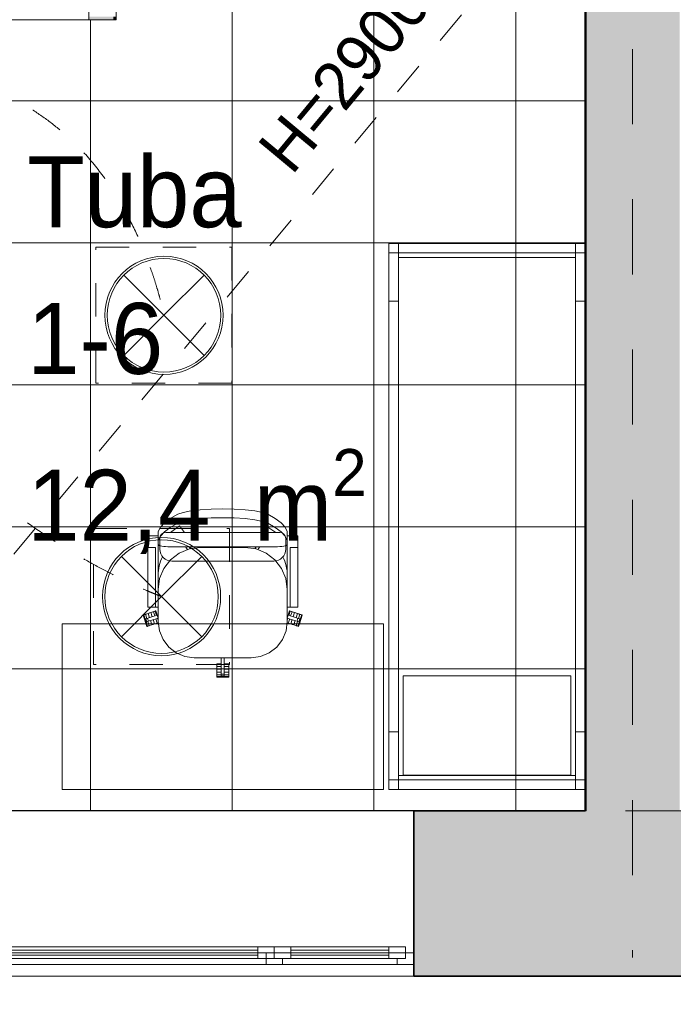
# Model space of a CAD drawing. Header units: millimetres. Extents: x -2932 to 42461, y -10716 to 17298.
# Tile 97 of 168: x 28038 to 30803, y -818 to 3344. Entities that reach past the tile are written whole.
import ezdxf

# ---------------------------------------------------------------- set-up
doc = ezdxf.new("R2010")
doc.units = ezdxf.units.MM
doc.header["$MEASUREMENT"] = 0
for name, pattern in [('Aligning Line', [635, 317.5, -317.5]), ('Dash', [635, 317.5, -317.5]), ('Dashed', [423.333333, 211.666667, -211.666667]), ('Small Dashed', [282.222222, 141.111111, -141.111111]), ('Wipeout_Contour', [1000, 0, -1000])]:
    doc.linetypes.add(name, pattern=pattern)
for name, color, linetype, lineweight in [('0_Pen_No__1', 7, 'Continuous', 13), ('_Tuletõkketsoon_Pen_No__20', 1, 'Continuous', 0), ('A-FLOR.IFC Model_Pen_No__2', 8, 'Continuous', 15), ('ARCHICAD Windows_Pen_No__2', 8, 'Continuous', 15), ('ARCHICAD Zone Stamps_Pen_No__1', 7, 'Continuous', 13), ('Cut Pattern-1_Pen_No__2', 8, 'Continuous', 15), ('Grids-2_Pen_No__1', 7, 'Continuous', 13), ('I-FURN.IFC Model_Pen_No__2', 8, 'Continuous', 15), ('I-WALL.IFC Model_Pen_No__1', 7, 'Continuous', 13), ('I-WALL.IFC Model_Pen_No__19', 255, 'Continuous', 0), ('I-WALL.IFC Model_Pen_No__2', 8, 'Continuous', 15), ('I-WALL.IFC Model_Pen_No__27', 7, 'Continuous', 35), ('SA_LAGI_Pen_No__1', 7, 'Continuous', 13), ('SA_VALGUSTI_Pen_No__20', 1, 'Continuous', 0), ('Walls-1_Pen_No__1', 7, 'Continuous', 13), ('Walls_Pen_No__1', 7, 'Continuous', 13), ('Windows-1_Pen_No__1', 7, 'Continuous', 13), ('Windows_Pen_No__1', 7, 'Continuous', 13)]:
    doc.layers.add(name, color=color, linetype=linetype, lineweight=lineweight)
doc.layers.add('Furniture-1_Pen_No__62', color=7, linetype='Continuous', lineweight=20, true_color=0xaaaaaa)
doc.layers.add('SA_LAGI_Pen_No__102', color=7, linetype='Continuous', lineweight=13, true_color=0xcccccc)
doc.layers.add('I-WALL.IFC Model', color=7, linetype='Continuous')
doc.styles.add('GENERATED_STYLE_1', font='txt', dxfattribs={"width": 0.95})
doc.styles.add('GENERATED_STYLE_2', font='txt', dxfattribs={"width": 0.84})
doc.dimstyles.new('GENERATED_STYLE__2', dxfattribs={"dimtxt": 200, "dimasz": 152, "dimexe": 0.18, "dimexo": 0.0625, "dimgap": 0.09, "dimtad": 1, "dimtih": 1, "dimtoh": 1, "dimdec": 0, "dimzin": 0, "dimdsep": 46, "dimtxsty": 'GENERATED_STYLE_2', "dimblk": 'ARROWHEAD_2', "dimblk1": 'ARROWHEAD_2', "dimblk2": 'ARROWHEAD_2', "dimcen": 0.09, "dimse1": 1, "dimse2": 1, "dimclrd": 7, "dimclre": 7, "dimclrt": 7, "dimadec": 0, "dimazin": 0, "dimtfac": 1, "dimtdec": 4, "dimtmove": 0, "dimatfit": 3, "dimfxl": 0, "dimtolj": 1, "dimtzin": 0, "dimarcsym": 0})

# ---------------------------------------------------------------- blocks, each defined once
blk = doc.blocks.new('*D24')
at = {"layer": '0_Pen_No__1', "color": 7, "linetype": 'Continuous', "lineweight": 13}
for p, q in [((27136.5, -1564.6), (27136.5, -1264.6)), ((30430, -1564.6), (30430, -1264.6)), ((27194.2, -1314.6), (27078.8, -1514.6)), ((30487.7, -1314.6), (30372.3, -1514.6)), ((27136.5, -1414.6), (30430, -1414.6))]:
    blk.add_line(p, q, dxfattribs=at)
at = {"color": 254, "linetype": 'Wipeout_Contour', "lineweight": 0, "ltscale": 115247.050052}
blk.add_wipeout([(28461.7, -1406.5), (29104.8, -1406.5), (29104.8, -1142.7), (28461.7, -1142.7)], dxfattribs=at)
at = {"color": 254, "linetype": 'Wipeout_Contour', "lineweight": 0, "ltscale": 120824.960425}
blk.add_wipeout([(29954, -1406.5), (30404.1, -1406.5), (30404.1, -1142.7), (29954, -1142.7)], dxfattribs=at)
at = {"layer": '0_Pen_No__1', "color": 7, "lineweight": 13, "char_height": 200, "attachment_point": 7, "style": 'GENERATED_STYLE_2'}
for s, insert in [('\\A1;{\\pql;\\fArial|b0|i0|c0|p34;3\xa0294}', (28493.5, -1374.6)), ('\\A1;{\\pql;\\fArial|b0|i0|c0|p34;400}', (29985.9, -1374.6))]:
    blk.add_mtext(s, dxfattribs=dict(at, insert=insert))
blk = doc.blocks.new('ARROWHEAD_2')
at = {"color": 0, "linetype": 'Continuous', "lineweight": 0}
for p, q in [((-0.378, -0.655), (0.378, 0.655)), ((0, 0), (-1, 0))]:
    blk.add_line(p, q, dxfattribs=at)
blk = doc.blocks.new('*D25')
at = {"layer": '0_Pen_No__1', "color": 7, "linetype": 'Continuous', "lineweight": 13}
for p, q in [((30430, -1564.6), (30430, -1264.6)), ((30830, -1564.6), (30830, -1264.6)), ((30487.7, -1314.6), (30372.3, -1514.6)), ((30887.7, -1314.6), (30772.3, -1514.6)), ((30430, -1414.6), (30830, -1414.6))]:
    blk.add_line(p, q, dxfattribs=at)
blk = doc.blocks.new('*D26')
at = {"layer": '0_Pen_No__1', "color": 7, "linetype": 'Continuous', "lineweight": 13}
for p, q in [((30830, -1564.6), (30830, -1264.6)), ((33615, -1564.6), (33615, -1264.6)), ((30887.7, -1314.6), (30772.3, -1514.6)), ((33672.7, -1314.6), (33557.3, -1514.6)), ((30830, -1414.6), (33615, -1414.6))]:
    blk.add_line(p, q, dxfattribs=at)
at = {"color": 254, "linetype": 'Wipeout_Contour', "lineweight": 0, "ltscale": 128991.884907}
blk.add_wipeout([(31900.9, -1406.5), (32544.1, -1406.5), (32544.1, -1142.7), (31900.9, -1142.7)], dxfattribs=at)
at = {"color": 254, "linetype": 'Wipeout_Contour', "lineweight": 0, "ltscale": 133554.584103}
blk.add_wipeout([(33139, -1406.5), (33589.1, -1406.5), (33589.1, -1142.7), (33139, -1142.7)], dxfattribs=at)
at = {"layer": '0_Pen_No__1', "color": 7, "lineweight": 13, "char_height": 200, "attachment_point": 7, "style": 'GENERATED_STYLE_2'}
for s, insert in [('\\A1;{\\pql;\\fArial|b0|i0|c0|p34;2\xa0785}', (31932.8, -1374.6)), ('\\A1;{\\pql;\\fArial|b0|i0|c0|p34;250}', (33170.9, -1374.6))]:
    blk.add_mtext(s, dxfattribs=dict(at, insert=insert))
blk = doc.blocks.new('*D45')
at = {"layer": '0_Pen_No__1', "color": 7, "linetype": 'Continuous', "lineweight": 13}
for p, q in [((27655, -1879.2), (27655, -1579.2)), ((29705, -1879.2), (29705, -1579.2)), ((27712.7, -1629.2), (27597.3, -1829.2)), ((29762.7, -1629.2), (29647.3, -1829.2)), ((27655, -1729.2), (29705, -1729.2))]:
    blk.add_line(p, q, dxfattribs=at)
at = {"color": 254, "linetype": 'Wipeout_Contour', "lineweight": 0, "ltscale": 114897.20597}
blk.add_wipeout([(28358.4, -1721), (29001.6, -1721), (29001.6, -1457.3), (28358.4, -1457.3)], dxfattribs=at)
at = {"layer": '0_Pen_No__1', "color": 7, "lineweight": 13, "insert": (28390.3, -1689.2), "char_height": 200, "attachment_point": 7, "style": 'GENERATED_STYLE_2'}
blk.add_mtext('\\A1;{\\pql;\\fArial|b0|i0|c0|p34;2\xa0050}', dxfattribs=at)
blk = doc.blocks.new('*D46')
at = {"layer": '0_Pen_No__1', "color": 7, "linetype": 'Continuous', "lineweight": 13}
for p, q in [((29705, -1879.2), (29705, -1579.2)), ((31350, -1879.2), (31350, -1579.2)), ((29762.7, -1629.2), (29647.3, -1829.2)), ((31407.7, -1629.2), (31292.3, -1829.2)), ((29705, -1729.2), (31350, -1729.2))]:
    blk.add_line(p, q, dxfattribs=at)
at = {"color": 254, "linetype": 'Wipeout_Contour', "lineweight": 0, "ltscale": 122276.494545}
blk.add_wipeout([(30205.9, -1721), (30849.1, -1721), (30849.1, -1457.3), (30205.9, -1457.3)], dxfattribs=at)
at = {"layer": '0_Pen_No__1', "color": 7, "lineweight": 13, "insert": (30237.8, -1689.2), "char_height": 200, "attachment_point": 7, "style": 'GENERATED_STYLE_2'}
blk.add_mtext('\\A1;{\\pql;\\fArial|b0|i0|c0|p34;1\xa0645}', dxfattribs=at)

msp = doc.modelspace()

# ---------------------------------------------------------------- hatches: boundary and pattern name
at = {"layer": 'I-WALL.IFC Model', "linetype": 'Continuous', "lineweight": 0, "true_color": 0x000000}
for points in [[(30430, 5985), (30430, 0), (30830, 0), (30830, 5985)], [(28434, 3356.5), (28330.5, 3356.5), (28330.5, 3344), (28434, 3344)], [(28446.5, 3344), (28434, 3356.5), (28434, 3344)], [(28446.5, 3356.5), (28434, 3356.5), (28446.5, 3344)], [(29705, 0), (29705, -700), (30900.7, -700), (30900.7, 0)]]:
    msp.add_hatch(color=178, dxfattribs=at).paths.add_polyline_path(points)

# ---------------------------------------------------------------- linework, layer by layer
at = {"layer": 'A-FLOR.IFC Model_Pen_No__2', "color": 8, "linetype": 'Continuous', "lineweight": 15, "flags": 128}
msp.add_lwpolyline([(-100, 6430), (0, 6430), (0, 0), (30435, 0), (30435, 6520), (38315, 6520), (38315, 12500), (12000, 12500), (12000, 7875), (8430, 7875), (8430, 12496.2), (2165, 12496.2), (2165, 11220), (-100, 11220)], close=True, dxfattribs=at)
at = {"layer": 'A-FLOR.IFC Model_Pen_No__2', "color": 8, "linetype": 'Dashed', "lineweight": 15, "flags": 128}
msp.add_lwpolyline([(0, 0), (30430, 0), (30430, 6520), (33865, 6520), (33865, 0), (38600, 0), (38600, 5615), (38315, 5615), (38315, 12500), (12000, 12500), (12000, 7905), (8430, 7905), (8430, 12496.2), (2165, 12496.2), (2165, 6180), (0, 6180)], close=True, dxfattribs=at)
at = {"layer": 'ARCHICAD Windows_Pen_No__2', "color": 8, "linetype": 'Continuous', "lineweight": 15}
for p, q in [((27690, -575), (29115, -575)), ((29115, -575), (29670, -575)), ((29115, -600), (29115, -575)), ((29670, -575), (29670, -600)), ((27655, -600), (29705, -600)), ((29705, -600), (29705, -650)), ((29705, -650), (27655, -650))]:
    msp.add_line(p, q, dxfattribs=at)
at = {"layer": 'I-FURN.IFC Model_Pen_No__2', "color": 8, "linetype": 'Continuous', "lineweight": 15}
for p, q in [((29640, 2398), (29600, 2398)), ((29600, 2398), (29600, 2358)), ((30430, 2398), (29600, 2398)), ((29600, 2398), (29600, 90)), ((30390, 2398), (29640, 2398)), ((29640, 2358), (29640, 2398)), ((30430, 2398), (30390, 2398)), ((30390, 2398), (30390, 2358)), ((30430, 2358), (30430, 2398)), ((30430, 90), (30430, 2398)), ((29600, 2358), (29600, 2154.8)), ((29600, 2358), (29640, 2358)), ((29640, 2358), (30390, 2358)), ((29640, 2358), (29640, 2231)), ((29640, 2339), (30390, 2339)), ((30390, 2358), (30390, 2231)), ((30390, 2358), (30430, 2358)), ((30430, 2358), (30430, 2154.8)), ((29640, 2231), (29640, 257)), ((30390, 2231), (30390, 257)), ((29600, 2154.8), (29600, 333.2)), ((29600, 2154.8), (29640, 2154.8)), ((30390, 2154.8), (30430, 2154.8)), ((30430, 2154.8), (30430, 333.2)), ((28674.7, 1235.4), (28706.5, 1253.4)), ((28706.5, 1253.4), (28729.1, 1261)), ((28729.1, 1261), (28761.6, 1267.4)), ((28761.6, 1267.4), (28802.1, 1272.3)), ((28802.1, 1272.3), (28848.1, 1275.3)), ((28848.1, 1275.3), (28897, 1276.4)), ((28897, 1276.4), (28945.9, 1275.3)), ((28945.9, 1275.3), (28991.9, 1272.3)), ((28991.9, 1272.3), (29032.4, 1267.4)), ((29032.4, 1267.4), (29064.9, 1261)), ((29064.9, 1261), (29087.5, 1253.4)), ((29087.5, 1253.4), (29119.3, 1235.4)), ((28633.3, 1198.7), (28650.2, 1217.2)), ((28650.2, 1217.2), (28674.7, 1235.4)), ((28706.5, 1215.8), (28674.7, 1197.9)), ((28729.1, 1223.4), (28706.5, 1215.8)), ((28761.6, 1229.9), (28729.1, 1223.4)), ((28802.1, 1234.8), (28761.6, 1229.9)), ((28848.1, 1237.8), (28802.1, 1234.8)), ((28897, 1238.8), (28848.1, 1237.8)), ((28945.9, 1237.8), (28897, 1238.8)), ((28991.9, 1234.8), (28945.9, 1237.8)), ((29032.4, 1229.9), (28991.9, 1234.8)), ((29064.9, 1223.4), (29032.4, 1229.9)), ((29087.5, 1215.8), (29064.9, 1223.4)), ((29119.3, 1197.9), (29087.5, 1215.8)), ((29119.3, 1235.4), (29143.8, 1217.2)), ((29143.8, 1217.2), (29160.7, 1198.7)), ((28623.9, 1180), (28633.3, 1198.7)), ((28623.9, 1142.5), (28623.9, 1180)), ((28650.2, 1179.7), (28633.3, 1161.1)), ((28674.7, 1197.9), (28650.2, 1179.7)), ((29143.8, 1179.7), (29119.3, 1197.9)), ((29160.7, 1161.1), (29143.8, 1179.7)), ((29160.7, 1198.7), (29170, 1180)), ((29170, 1142.5), (29170, 1180)), ((28579.5, 1160.3), (28579.5, 1162.6)), ((28579.5, 1162.6), (28623.9, 1162.6)), ((28579.5, 1158.8), (28579.5, 1160.3)), ((28579.5, 1153.5), (28579.5, 1158.8)), ((28579.5, 1148.1), (28579.5, 1153.5)), ((28579.5, 1140.1), (28579.5, 1148.1)), ((28579.5, 1132.1), (28579.5, 1140.1)), ((28579.5, 1124.8), (28579.5, 1132.1)), ((28579.5, 1113.2), (28579.5, 1124.8)), ((28633.3, 1161.1), (28623.9, 1142.5)), ((28623.9, 1142.5), (28623.9, 1140.6)), ((28623.9, 1140.6), (28623.9, 1140.1)), ((28623.9, 1140.1), (28623.9, 1132.1)), ((28623.9, 1132.1), (28623.9, 1122.7)), ((28623.9, 1124.8), (28625.9, 1123.1)), ((29170, 1142.5), (29160.7, 1161.1)), ((29168.1, 1123.1), (29170, 1124.8)), ((29170, 1162.6), (29214.5, 1162.6)), ((29170, 1140.6), (29170, 1142.5)), ((29170, 1140.1), (29170, 1140.6)), ((29170, 1132.1), (29170, 1140.1)), ((29170, 1122.7), (29170, 1132.1)), ((29214.5, 1162.6), (29214.5, 1160.3)), ((29214.5, 1160.3), (29214.5, 1158.8)), ((29214.5, 1158.8), (29214.5, 1153.5)), ((29214.5, 1153.5), (29214.5, 1148.1)), ((29214.5, 1148.1), (29214.5, 1140.1)), ((29214.5, 1140.1), (29214.5, 1132.1)), ((29214.5, 1132.1), (29214.5, 1124.8)), ((29214.5, 1124.8), (29214.5, 1113.2)), ((28579.5, 910), (28579.5, 1113.2)), ((28623.9, 1122.7), (28623.9, 1113.2)), ((28623.9, 1113.2), (28623.9, 910)), ((28625.9, 1123.1), (28627.8, 1121.4)), ((28627.8, 1121.4), (28633.3, 1120)), ((28633.3, 1120), (28638.8, 1118.6)), ((28638.8, 1118.6), (28647.1, 1117.6)), ((28647.1, 1117.6), (28655.3, 1116.7)), ((28655.3, 1116.7), (28665, 1116.3)), ((28665, 1116.3), (28674.8, 1116)), ((28674.8, 1116), (29119.3, 1116)), ((28712.9, 1089.4), (28676, 1061.1)), ((28755.7, 1107.1), (28712.9, 1089.4)), ((28748.2, 1104), (28739.5, 1116)), ((28755.2, 1116), (28761.1, 1107.8)), ((28801.7, 1113.2), (28755.7, 1107.1)), ((28992.2, 1113.2), (28801.7, 1113.2)), ((29038.3, 1107.1), (28992.2, 1113.2)), ((29032.9, 1107.8), (29038.8, 1116)), ((29081.2, 1089.4), (29038.3, 1107.1)), ((29054.5, 1116), (29045.8, 1104)), ((29118, 1061.1), (29081.2, 1089.4)), ((29119.3, 1116), (29129, 1116.3)), ((29129, 1116.3), (29138.7, 1116.7)), ((29138.7, 1116.7), (29146.9, 1117.6)), ((29146.9, 1117.6), (29155.2, 1118.6)), ((29155.2, 1118.6), (29160.7, 1120)), ((29160.7, 1120), (29166.2, 1121.4)), ((29166.2, 1121.4), (29168.1, 1123.1)), ((29170, 1113.2), (29170, 1122.7)), ((29170, 910), (29170, 1113.2)), ((29214.5, 1113.2), (29214.5, 910)), ((28676, 1061.1), (28647.8, 1024.3)), ((29146.2, 1024.3), (29118, 1061.1)), ((28647.8, 1024.3), (28630, 981.4)), ((29164, 981.4), (29146.2, 1024.3)), ((28630, 981.4), (28623.9, 935.4)), ((29170, 935.4), (29164, 981.4)), ((28579.5, 898.4), (28579.5, 910)), ((28579.5, 891.1), (28579.5, 898.4)), ((28579.5, 883.1), (28579.5, 891.1)), ((28579.5, 875.1), (28579.5, 883.1)), ((28579.5, 869.7), (28579.5, 875.1)), ((28623.9, 910), (28623.9, 900.5)), ((28623.9, 900.5), (28623.9, 891.1)), ((28623.9, 891.1), (28623.9, 883.1)), ((28623.9, 883.1), (28623.9, 875.1)), ((28623.9, 875.1), (28623.9, 869.7)), ((29170, 900.5), (29170, 910)), ((29170, 891.1), (29170, 900.5)), ((29170, 883.1), (29170, 891.1)), ((29170, 875.1), (29170, 883.1)), ((29170, 869.7), (29170, 875.1)), ((29214.5, 910), (29214.5, 898.4)), ((29214.5, 898.4), (29214.5, 891.1)), ((29214.5, 891.1), (29214.5, 883.1)), ((29214.5, 883.1), (29214.5, 875.1)), ((29214.5, 875.1), (29214.5, 869.7)), ((28575.8, 832.4), (28581.2, 834.1)), ((28579.5, 864.4), (28579.5, 869.7)), ((28579.5, 862.9), (28579.5, 864.4)), ((28579.5, 860.6), (28579.5, 862.9)), ((28579.5, 860.6), (28623.9, 860.6)), ((28581.2, 834.1), (28587.2, 836)), ((28587.1, 816), (28581.2, 834.1)), ((28587.2, 836), (28593.2, 838)), ((28593.2, 838), (28598.5, 839.7)), ((28599, 819.9), (28593.2, 838)), ((28598.5, 839.7), (28603.9, 841.5)), ((28603.9, 841.5), (28607.6, 842.7)), ((28609.8, 823.4), (28603.9, 841.5)), ((28607.6, 842.7), (28611.4, 843.9)), ((28611.4, 843.9), (28613.1, 844.5)), ((28617.2, 825.8), (28611.4, 843.9)), ((28613.1, 844.5), (28614, 844.8)), ((28614, 844.8), (28619.9, 826.6)), ((28623.9, 869.7), (28623.9, 864.4)), ((28623.9, 864.4), (28623.9, 862.5)), ((28623.9, 862.5), (28623.9, 860.6)), ((28623.9, 860.6), (28623.9, 799.4)), ((29170, 864.4), (29170, 869.7)), ((29170, 862.5), (29170, 864.4)), ((29170, 860.6), (29170, 862.5)), ((29170, 860.6), (29214.5, 860.6)), ((29170, 799.4), (29170, 860.6)), ((29174.1, 826.6), (29180, 844.8)), ((29182.6, 843.9), (29176.8, 825.8)), ((29180, 844.8), (29181.3, 844.3)), ((29181.3, 844.3), (29182.6, 843.9)), ((29182.6, 843.9), (29186.4, 842.7)), ((29190.1, 841.5), (29184.2, 823.4)), ((29186.4, 842.7), (29190.1, 841.5)), ((29190.1, 841.5), (29195.5, 839.7)), ((29200.8, 838), (29195, 819.9)), ((29195.5, 839.7), (29200.8, 838)), ((29200.8, 838), (29206.8, 836)), ((29206.8, 836), (29212.8, 834.1)), ((29212.8, 834.1), (29206.9, 816)), ((29212.8, 834.1), (29218.2, 832.4)), ((29214.5, 869.7), (29214.5, 864.4)), ((29214.5, 864.4), (29214.5, 862.9)), ((29214.5, 862.9), (29214.5, 860.6)), ((28560.4, 827.3), (28561.3, 827.6)), ((28576.1, 779), (28560.4, 827.3)), ((28561.3, 827.6), (28563, 828.2)), ((28563, 828.2), (28566.7, 829.4)), ((28568.9, 810.1), (28563, 828.2)), ((28566.7, 829.4), (28570.5, 830.6)), ((28568.9, 810.1), (28570.6, 810.6)), ((28572.8, 798), (28568.9, 810.1)), ((28570.5, 830.6), (28575.8, 832.4)), ((28570.5, 830.6), (28576.4, 812.5)), ((28570.6, 810.6), (28571.5, 810.9)), ((28571.5, 810.9), (28575.1, 812.1)), ((28575.4, 798.8), (28571.5, 810.9)), ((28574.1, 798.4), (28572.8, 798)), ((28578.7, 779.9), (28572.8, 798)), ((28575.4, 798.8), (28574.1, 798.4)), ((28575.1, 812.1), (28578.7, 813.2)), ((28579, 800), (28575.4, 798.8)), ((28578.7, 813.2), (28583.8, 814.9)), ((28582.6, 801.2), (28578.7, 813.2)), ((28582.6, 801.2), (28579, 800)), ((28580.3, 800.4), (28586.2, 782.3)), ((28586.2, 802.3), (28582.6, 801.2)), ((28583.8, 814.9), (28588.9, 816.6)), ((28592.8, 804.5), (28586.2, 802.3)), ((28588.9, 816.6), (28623.9, 828)), ((28596.9, 785.8), (28591, 803.9)), ((28623.9, 814.6), (28592.8, 804.5)), ((28608.9, 789.7), (28603, 807.8)), ((28614.2, 791.4), (28608.9, 789.7)), ((28619.6, 793.2), (28613.7, 811.3)), ((28619.6, 793.2), (28614.2, 791.4)), ((28623.3, 794.4), (28619.6, 793.2)), ((28623.9, 805.1), (28621.2, 813.7)), ((28624.6, 794.8), (28623.3, 794.4)), ((28623.8, 814.6), (28623.9, 814.2)), ((28623.9, 799.4), (28629.1, 760)), ((29164.9, 760), (29170, 799.4)), ((29170.7, 794.4), (29169.4, 794.8)), ((29170, 828), (29205.1, 816.6)), ((29170, 814.2), (29170.2, 814.6)), ((29201.2, 804.5), (29170, 814.6)), ((29172.8, 813.7), (29170, 805.1)), ((29174.4, 793.2), (29170.7, 794.4)), ((29180.3, 811.3), (29174.4, 793.2)), ((29179.8, 791.4), (29174.4, 793.2)), ((29185.1, 789.7), (29179.8, 791.4)), ((29191, 807.8), (29185.1, 789.7)), ((29203, 803.9), (29197.1, 785.8)), ((29206.3, 802.8), (29201.2, 804.5)), ((29205.1, 816.6), (29211.8, 814.4)), ((29211.4, 801.2), (29206.3, 802.8)), ((29207.8, 782.3), (29213.7, 800.4)), ((29215.3, 813.2), (29211.4, 801.2)), ((29215, 800), (29211.4, 801.2)), ((29211.8, 814.4), (29215.3, 813.2)), ((29218.6, 798.8), (29215, 800)), ((29215.3, 813.2), (29218.9, 812.1)), ((29221.2, 798), (29215.3, 779.9)), ((29217.6, 812.5), (29223.5, 830.6)), ((29233.6, 827.3), (29217.9, 779)), ((29218.2, 832.4), (29223.5, 830.6)), ((29222.5, 810.9), (29218.6, 798.8)), ((29219.5, 798.5), (29218.6, 798.8)), ((29218.9, 812.1), (29222.5, 810.9)), ((29221.2, 798), (29219.5, 798.5)), ((29225.1, 810.1), (29221.2, 798)), ((29222.5, 810.9), (29223.8, 810.5)), ((29223.5, 830.6), (29227.3, 829.4)), ((29223.8, 810.5), (29225.1, 810.1)), ((29231, 828.2), (29225.1, 810.1)), ((29227.3, 829.4), (29231, 828.2)), ((29231, 828.2), (29232.3, 827.8)), ((29232.3, 827.8), (29233.6, 827.3)), ((28217, 90), (28217, 790)), ((28217, 790), (29577, 790)), ((28577.4, 779.4), (28576.1, 779)), ((28578.7, 779.9), (28577.4, 779.4)), ((28582.4, 781.1), (28578.7, 779.9)), ((28586.2, 782.3), (28582.4, 781.1)), ((28591.5, 784), (28586.2, 782.3)), ((28596.9, 785.8), (28591.5, 784)), ((28602.9, 787.7), (28596.9, 785.8)), ((28608.9, 789.7), (28602.9, 787.7)), ((28629.1, 760), (28644.4, 723.2)), ((29149.6, 723.2), (29164.9, 760)), ((29191.1, 787.7), (29185.1, 789.7)), ((29197.1, 785.8), (29191.1, 787.7)), ((29202.5, 784), (29197.1, 785.8)), ((29207.8, 782.3), (29202.5, 784)), ((29211.6, 781.1), (29207.8, 782.3)), ((29215.3, 779.9), (29211.6, 781.1)), ((29217, 779.3), (29215.3, 779.9)), ((29217.9, 779), (29217, 779.3)), ((29577, 790), (29577, 90)), ((28644.4, 723.2), (28668.6, 691.7)), ((29125.4, 691.7), (29149.6, 723.2)), ((28668.6, 691.7), (28700.2, 667.5)), ((28700.2, 667.5), (28736.9, 652.2)), ((29057.1, 652.2), (29093.9, 667.5)), ((29093.9, 667.5), (29125.4, 691.7)), ((28736.9, 652.2), (28776.3, 647)), ((28776.3, 647), (29017.6, 647)), ((28890.7, 588.1), (28890.7, 647)), ((28903.4, 647), (28903.4, 588.1)), ((29017.6, 647), (29057.1, 652.2)), ((28871.6, 619.7), (28871.6, 620.7)), ((28871.6, 620.7), (28890.7, 620.7)), ((28871.6, 617.9), (28871.6, 619.7)), ((28871.6, 614), (28871.6, 617.9)), ((28890.7, 617.9), (28871.6, 617.9)), ((28871.6, 610.1), (28871.6, 614)), ((28871.6, 604.4), (28871.6, 610.1)), ((28890.7, 610.1), (28871.6, 610.1)), ((28871.6, 598.8), (28871.6, 604.4)), ((28871.6, 592.5), (28871.6, 598.8)), ((28890.7, 598.8), (28871.6, 598.8)), ((28871.6, 586.2), (28871.6, 592.5)), ((28871.6, 580.6), (28871.6, 586.2)), ((28890.7, 586.2), (28871.6, 586.2)), ((28890.7, 582.7), (28890.7, 588.1)), ((28903.4, 620.7), (28922.4, 620.7)), ((28922.4, 617.9), (28903.4, 617.9)), ((28922.4, 610.1), (28903.4, 610.1)), ((28922.4, 598.8), (28903.4, 598.8)), ((28903.4, 588.1), (28903.4, 581.1)), ((28922.4, 586.2), (28903.4, 586.2)), ((28922.4, 620.7), (28922.4, 619.3)), ((28922.4, 619.3), (28922.4, 617.9)), ((28922.4, 617.9), (28922.4, 614)), ((28922.4, 614), (28922.4, 610.1)), ((28922.4, 610.1), (28922.4, 604.4)), ((28922.4, 604.4), (28922.4, 598.8)), ((28922.4, 598.8), (28922.4, 592.5)), ((28922.4, 592.5), (28922.4, 586.2)), ((28922.4, 586.2), (28922.4, 580.6)), ((28871.6, 574.9), (28871.6, 580.6)), ((28871.6, 571), (28871.6, 574.9)), ((28871.6, 574.9), (28890.7, 574.9)), ((28871.6, 567.1), (28871.6, 571)), ((28871.6, 565.3), (28871.6, 567.1)), ((28890.7, 567.1), (28871.6, 567.1)), ((28871.6, 564.3), (28871.6, 565.3)), ((28922.4, 564.3), (28871.6, 564.3)), ((28890.7, 577.3), (28890.7, 582.7)), ((28890.7, 573.6), (28890.7, 577.3)), ((28903.4, 577.3), (28890.7, 577.3)), ((28890.7, 569.8), (28890.7, 573.6)), ((28890.7, 568.9), (28890.7, 569.8)), ((28903.4, 569.8), (28890.7, 569.8)), ((28890.7, 567.1), (28890.7, 568.9)), ((28903.4, 567.1), (28890.7, 567.1)), ((28903.4, 581.1), (28903.4, 577.3)), ((28903.4, 577.3), (28903.4, 573.6)), ((28903.4, 574.9), (28922.4, 574.9)), ((28903.4, 573.6), (28903.4, 569.8)), ((28903.4, 569.8), (28903.4, 568.5)), ((28903.4, 568.5), (28903.4, 567.1)), ((28922.4, 567.1), (28903.4, 567.1)), ((28922.4, 580.6), (28922.4, 574.9)), ((28922.4, 574.9), (28922.4, 571)), ((28922.4, 571), (28922.4, 567.1)), ((28922.4, 567.1), (28922.4, 565.7)), ((28922.4, 565.7), (28922.4, 564.3)), ((30370, 570), (29660, 570)), ((29660, 570), (29660, 150)), ((30370, 150), (30370, 570)), ((29600, 333.2), (29600, 130)), ((29600, 333.2), (29640, 333.2)), ((30390, 333.2), (30430, 333.2)), ((30430, 333.2), (30430, 130)), ((29640, 257), (29640, 130)), ((30390, 257), (30390, 130)), ((29640, 130), (29600, 130)), ((29600, 130), (29600, 90)), ((29640, 149), (30390, 149)), ((30390, 130), (29640, 130)), ((29640, 90), (29640, 130)), ((29660, 150), (30370, 150)), ((30430, 130), (30390, 130)), ((30390, 130), (30390, 90)), ((30430, 90), (30430, 130)), ((28217, 90), (29577, 90)), ((29600, 90), (29640, 90)), ((29600, 90), (30430, 90)), ((29640, 90), (30390, 90)), ((30390, 90), (30430, 90))]:
    msp.add_line(p, q, dxfattribs=at)
at = {"layer": 'I-WALL.IFC Model_Pen_No__1', "color": 7, "linetype": 'Continuous', "lineweight": 13}
msp.add_line((28330.5, 3344), (28330.5, 3460), dxfattribs=at)
at = {"layer": 'I-WALL.IFC Model_Pen_No__1', "color": 7, "linetype": 'Continuous', "lineweight": 13, "flags": 128}
for points in [[(28330.5, 3344), (28446.5, 3344)], [(28446.5, 3344), (28446.5, 3356.5)]]:
    msp.add_lwpolyline(points, dxfattribs=at)
at = {"layer": 'I-WALL.IFC Model_Pen_No__19', "color": 255, "linetype": 'Continuous', "lineweight": 0}
msp.add_line((27430.5, 3344), (28330.5, 3344), dxfattribs=at)
at = {"layer": 'I-WALL.IFC Model_Pen_No__2', "color": 8, "linetype": 'Continuous', "lineweight": 15}
for p, q in [((29705, 0), (27655, 0)), ((27655, -700), (29705, -700))]:
    msp.add_line(p, q, dxfattribs=at)
at = {"layer": 'I-WALL.IFC Model_Pen_No__27', "color": 7, "linetype": 'Continuous', "lineweight": 35}
msp.add_line((29705, -700), (29705, 0), dxfattribs=at)
at = {"layer": 'I-WALL.IFC Model_Pen_No__27', "color": 7, "linetype": 'Continuous', "lineweight": 35, "flags": 128}
for points in [[(30430, 5985), (30430, 0)], [(30430, 0), (29705, 0)], [(29705, -700), (30900.7, -700)]]:
    msp.add_lwpolyline(points, dxfattribs=at)
at = {"layer": 'SA_LAGI_Pen_No__1', "color": 7, "linetype": 'Small Dashed', "lineweight": 13}
msp.add_line((27111.5, 0), (30430, 3993.3), dxfattribs=at)
at = {"layer": 'SA_VALGUSTI_Pen_No__20', "color": 1, "linetype": 'Small Dashed', "lineweight": 0}
for points in [[(27274, 3186.3), (27274, 3186.3), (27172.3, 2671.7), (27319.6, 2191.3), (27597.5, 1284.6), (28638.1, 905.3), (28638.1, 905.3)], [(27292.3, 3204.6), (27292.3, 3204.6), (27922.5, 3195.9), (28304.6, 2787), (28571.5, 2501.4), (28648.3, 2094.5), (28648.3, 2094.5)]]:
    msp.add_open_spline(points, degree=3, knots=[0, 0, 0, 0, 1, 1, 1, 2, 2, 2, 2], dxfattribs=at)

# ---------------------------------------------------------------- texts
at = {"layer": 'ARCHICAD Zone Stamps_Pen_No__1', "color": 7, "lineweight": 13, "char_height": 300, "attachment_point": 1, "style": 'GENERATED_STYLE_1'}
for s, insert in [('\\A1;{\\pql;\\pt0,100;\\fSwis721 Lt BT|b0|i0|c0|p34;3,4\\fSwis721 Lt BT|b0|i0|c0|p34;\\A1{\\H.66x;\\S^  ;}\\fSwis721 Lt BT|b0|i0|c0|p34; m\\fSwis721 Lt BT|b0|i0|c0|p34;\\A1{\\H.66x;\\S2^  ;}}', (28865.8, 4602.7)), ('\\A1;{\\pql;\\pt0;\\fSwis721 Lt BT|b0|i0|c0|p34;Tuba}', (28069.8, 2766.7)), ('\\A1;{\\pql;\\pt0;\\fSwis721 Lt BT|b0|i0|c0|p34;1-6}', (28069.8, 2146.6)), ('\\A1;{\\pql;\\pt0,100;\\fSwis721 Lt BT|b0|i0|c0|p34;12,4\\fSwis721 Lt BT|b0|i0|c0|p34;\\A1{\\H.66x;\\S^  ;}\\fSwis721 Lt BT|b0|i0|c0|p34; m\\fSwis721 Lt BT|b0|i0|c0|p34;\\A1{\\H.66x;\\S2^  ;}}', (28069.8, 1529))]:
    msp.add_mtext(s, dxfattribs=dict(at, insert=insert))

# ---------------------------------------------------------------- next in the draw order: dimensions: what is measured, and where the dimension line sits
at = {"color": 7, "linetype": 'Continuous', "lineweight": 13}
dim = msp.add_linear_dim(base=(30430, -1414.5981149), p1=(27136.5, 1526), p2=(30430, 2951.25), dimstyle='GENERATED_STYLE__2', dxfattribs=at)
dim.commit()
dim.dimension.update_dxf_attribs({"geometry": '*D24', "text_midpoint": (28846.7450009, -1274.5981143), "dimtype": 160})

# ---------------------------------------------------------------- next in the draw order: linework, layer by layer
at = {"layer": 'Furniture-1_Pen_No__62', "color": 253, "linetype": 'Continuous', "lineweight": 20, "true_color": 0xaaaaaa}
for p, q in [((29640, 2398), (29600, 2398)), ((29600, 2398), (29600, 2358)), ((29640, 2398), (30390, 2398)), ((29640, 2358), (29640, 2398)), ((30430, 2398), (30390, 2398)), ((30390, 2398), (30390, 2358)), ((29600, 2154.8), (29600, 2358)), ((29600, 2358), (29640, 2358)), ((30390, 2358), (29640, 2358)), ((29640, 2358), (29640, 2231)), ((30390, 2339), (29640, 2339)), ((30390, 2231), (30390, 2358)), ((30390, 2358), (30430, 2358)), ((29640, 257), (29640, 2231)), ((30390, 2231), (30390, 257)), ((29600, 333.2), (29600, 2154.8)), ((29600, 2154.8), (29640, 2154.8)), ((30390, 2154.8), (30430, 2154.8)), ((29138.2, 1176.3), (28655.8, 1176.3)), ((28714.4, 1204.6), (28675.3, 1176.3)), ((28735, 1176.3), (28714.4, 1204.6)), ((29059, 1176.3), (29079.6, 1204.6)), ((29079.6, 1204.6), (29121.8, 1176.3)), ((28630.5, 1151), (28630.5, 1105.9)), ((29163.5, 1151), (29163.5, 1105.9)), ((28579.5, 1113.2), (28611.8, 1113.2)), ((28579.5, 860.6), (28579.5, 1113.2)), ((28611.8, 860.6), (28611.8, 1113.2)), ((29182.6, 860.6), (29182.6, 1113.2)), ((29214.5, 1113.2), (29182.6, 1113.2)), ((29214.5, 860.6), (29214.5, 1113.2)), ((29112.8, 1055.2), (28681.2, 1055.2)), ((28623.9, 799.4), (28623.9, 995.2)), ((29170, 799.4), (29170, 995.2)), ((28560.4, 827.3), (28614, 844.8)), ((28579.5, 860.6), (28611.8, 860.6)), ((28614, 844.8), (28623.9, 814.2)), ((29180, 844.8), (29170, 814.2)), ((29233.6, 827.3), (29180, 844.8)), ((29214.5, 860.6), (29182.6, 860.6)), ((28572.5, 790), (28560.4, 827.3)), ((28624, 794.6), (28609.9, 790)), ((29184.1, 790), (29170, 794.6)), ((29233.6, 827.3), (29221.5, 790)), ((28217, 90), (28217, 790)), ((28217, 790), (29577, 790)), ((29577, 790), (29577, 90)), ((29600, 130), (29600, 333.2)), ((29600, 333.2), (29640, 333.2)), ((30390, 333.2), (30430, 333.2)), ((29640, 257), (29640, 130)), ((30390, 130), (30390, 257)), ((29640, 130), (29600, 130)), ((29600, 130), (29600, 90)), ((29640, 149), (30390, 149)), ((29640, 130), (30390, 130)), ((29640, 90), (29640, 130)), ((30430, 130), (30390, 130)), ((30390, 130), (30390, 90)), ((28217, 90), (29577, 90)), ((29600, 90), (29640, 90)), ((30390, 90), (29640, 90)), ((30390, 90), (30430, 90))]:
    msp.add_line(p, q, dxfattribs=at)
for centre, radius, start, end in [((28655.8, 1151), 25.2, 90, 180), ((29138.2, 1151), 25.2, 0, 90), ((28681.2, 1105.9), 50.7, 180, 270), ((29112.8, 1105.9), 50.7, 270, 0), ((28801.7, 995.2), 177.8, 153.8316, 180), ((28992.2, 995.2), 177.8, 0, 26.1658), ((28776.3, 799.4), 152.4, 180, 183.6118), ((29017.6, 799.4), 152.4, 356.3882, 0)]:
    msp.add_arc(centre, radius, start, end, dxfattribs=at)
at = {"layer": 'SA_VALGUSTI_Pen_No__20', "color": 1, "linetype": 'Small Dashed', "lineweight": 0}
for p, q in [((28360.6, 2382.2), (28936, 2382.2)), ((28360.6, 1806.8), (28360.6, 2382.2)), ((28936, 2382.2), (28936, 1806.8)), ((28936, 1806.8), (28360.6, 1806.8)), ((28350.4, 1193), (28925.8, 1193)), ((28350.4, 617.6), (28350.4, 1193)), ((28925.8, 1193), (28925.8, 617.6)), ((28925.8, 617.6), (28350.4, 617.6))]:
    msp.add_line(p, q, dxfattribs=at)
at = {"layer": 'SA_VALGUSTI_Pen_No__20', "color": 1, "linetype": 'Continuous', "lineweight": 0}
for p, q in [((28648.3, 2094.5), (28478.6, 2264.2)), ((28648.3, 2094.5), (28818, 2264.2)), ((28648.3, 2094.5), (28478.6, 1924.8)), ((28648.3, 2094.5), (28818, 1924.8)), ((28638.1, 905.3), (28468.4, 1075)), ((28638.1, 905.3), (28807.8, 1075)), ((28638.1, 905.3), (28468.4, 735.6)), ((28638.1, 905.3), (28807.8, 735.6))]:
    msp.add_line(p, q, dxfattribs=at)
for centre in [(28648.3, 2094.5), (28638.1, 905.3)]:
    msp.add_circle(centre, 240, dxfattribs=at)
for centre, start, end in [((28648.3, 2094.5), 0, 180), ((28648.3, 2094.5), 180, 0), ((28638.1, 905.3), 0, 180), ((28638.1, 905.3), 180, 0)]:
    msp.add_arc(centre, 250, start, end, dxfattribs=at)

# ---------------------------------------------------------------- next in the draw order: texts
at = {"layer": 'SA_LAGI_Pen_No__1', "color": 7, "linetype": 'Continuous', "lineweight": 13, "insert": (29334.8, 3170.6), "char_height": 200, "attachment_point": 2, "rotation": 50.2796, "style": 'GENERATED_STYLE_1'}
msp.add_mtext('\\A1;{\\pqc;\\fSwis721 Lt BT|b0|i0|c0|p34;H=2900}', dxfattribs=at)

# ---------------------------------------------------------------- next in the draw order: dimensions: what is measured, and where the dimension line sits
at = {"color": 7, "linetype": 'Continuous', "lineweight": 13}
for base, p1, p2, picture, middle in [((30830, -1414.6), (30430, 2951.3), (30830, 2951.3), '*D25', (30221.4, -1274.6)), ((29705, -1729.2), (27655, 0), (29705, 0), '*D45', (28743.5, -1589.2))]:
    dim = msp.add_linear_dim(base=base, p1=p1, p2=p2, dimstyle='GENERATED_STYLE__2', dxfattribs=at)
    dim.commit()
    dim.dimension.update_dxf_attribs({"geometry": picture, "text_midpoint": middle, "dimtype": 160})

# ---------------------------------------------------------------- next in the draw order: linework, layer by layer
at = {"layer": 'Windows-1_Pen_No__1', "color": 7, "linetype": 'Continuous', "lineweight": 13}
for p, q in [((29045, -625), (29045, -575)), ((29045, -575), (29115, -575)), ((29115, -575), (29115, -625)), ((29115, -625), (29115, -575)), ((29115, -575), (29185, -575)), ((29185, -575), (29185, -625)), ((29600, -625), (29600, -575)), ((27760, -590), (29045, -590)), ((29045, -610), (27760, -610)), ((29045, -590), (29045, -610)), ((29080, -650), (29080, -600)), ((29080, -600), (29115, -600)), ((29115, -600), (29115, -625)), ((29185, -610), (29185, -590)), ((29185, -590), (29600, -590)), ((29600, -610), (29185, -610)), ((29600, -590), (29600, -610)), ((29115, -625), (29045, -625)), ((29150, -650), (29080, -650)), ((29185, -625), (29115, -625)), ((29115, -625), (29150, -625)), ((29150, -625), (29150, -650))]:
    msp.add_line(p, q, dxfattribs=at)
at = {"layer": 'Windows_Pen_No__1', "color": 7, "linetype": 'Continuous', "lineweight": 13}
for p, q in [((29045, -575), (27760, -575)), ((29600, -575), (29185, -575)), ((27725, -650), (29080, -650)), ((27760, -625), (29045, -625)), ((29185, -625), (29600, -625))]:
    msp.add_line(p, q, dxfattribs=at)

# ---------------------------------------------------------------- next in the draw order: dimensions: what is measured, and where the dimension line sits
at = {"color": 7, "linetype": 'Continuous', "lineweight": 13}
dim = msp.add_linear_dim(base=(33615, -1414.6), p1=(30830, 2951.3), p2=(33615, 2890), dimstyle='GENERATED_STYLE__2', dxfattribs=at)
dim.commit()
dim.dimension.update_dxf_attribs({"geometry": '*D26', "text_midpoint": (32286, -1274.6), "dimtype": 160})

# ---------------------------------------------------------------- next in the draw order: dimensions: what is measured, and where the dimension line sits
dim = msp.add_linear_dim(base=(31350, -1729.2), p1=(29705, 0), p2=(31350, -230), dimstyle='GENERATED_STYLE__2', dxfattribs=at)
dim.commit()
dim.dimension.update_dxf_attribs({"geometry": '*D46', "text_midpoint": (30591, -1589.2), "dimtype": 160})

# ---------------------------------------------------------------- next in the draw order: hatches: boundary and pattern name
at = {"layer": 'Cut Pattern-1_Pen_No__2', "linetype": 'Continuous', "lineweight": 15}
for points in [[(30430, 0), (30830, 0), (30830, 5985), (30430, 5985)], [(30900.7, 0), (29705, 0), (29705, -700), (30900.7, -700)]]:
    msp.add_hatch(color=8, dxfattribs=at).paths.add_polyline_path(points)
at = {"layer": 'SA_LAGI_Pen_No__102', "linetype": 'Continuous', "lineweight": 13, "true_color": 0xcccccc}
h = msp.add_hatch(dxfattribs=at)
h.set_pattern_fill('Grid_60x60_0001', color=254, style=0, pattern_type=2)
h.set_pattern_definition([(90, (27136.5, -7e-11), (600, 2e-10), []), (180, (27136.5, -7e-11), (-2e-10, 600), [])])
h.paths.add_polyline_path([(27136.5, 0), (30430, 0), (30430, 3993.3), (28446.5, 3993.3), (28446.5, 3344), (27136.5, 3344)])

# ---------------------------------------------------------------- next in the draw order: linework, layer by layer
at = {"layer": '_Tuletõkketsoon_Pen_No__20', "color": 1, "linetype": 'Dash', "lineweight": 0}
msp.add_line((30630, 6395), (30630, -620), dxfattribs=at)
at = {"layer": 'Grids-2_Pen_No__1', "color": 7, "linetype": 'Aligning Line', "lineweight": 13}
msp.add_line((121.4, 0), (38421.6, 0), dxfattribs=at)
at = {"layer": 'SA_LAGI_Pen_No__1', "color": 7, "linetype": 'Continuous', "lineweight": 13, "flags": 128}
msp.add_lwpolyline([(27136.5, 0), (30430, 0), (30430, 3993.3), (28446.5, 3993.3), (28446.5, 3344), (27136.5, 3344)], close=True, dxfattribs=at)
at = {"layer": 'Walls-1_Pen_No__1', "color": 7, "linetype": 'Continuous', "lineweight": 13}
for p, q in [((30430, 3993.3), (30430, 0)), ((30430, 0), (29705, 0)), ((29705, 0), (29705, -600)), ((29705, -650), (29705, -700)), ((38880, -700), (29705, -700))]:
    msp.add_line(p, q, dxfattribs=at)
at = {"layer": 'Walls_Pen_No__1', "color": 7, "linetype": 'Continuous', "lineweight": 13}
for p, q in [((27655, 0), (29705, 0)), ((29705, -700), (27655, -700))]:
    msp.add_line(p, q, dxfattribs=at)
at = {"layer": 'Windows-1_Pen_No__1', "color": 7, "linetype": 'Continuous', "lineweight": 13}
for p, q in [((29600, -575), (29670, -575)), ((29670, -575), (29670, -625)), ((29670, -625), (29670, -600)), ((29670, -600), (29705, -600)), ((29705, -600), (29705, -650)), ((29670, -625), (29600, -625)), ((29635, -625), (29670, -625)), ((29635, -650), (29635, -625)), ((29705, -650), (29635, -650))]:
    msp.add_line(p, q, dxfattribs=at)
at = {"layer": 'Windows_Pen_No__1', "color": 7, "linetype": 'Continuous', "lineweight": 13}
msp.add_line((29150, -650), (29635, -650), dxfattribs=at)

doc.saveas('drawing.dxf')
